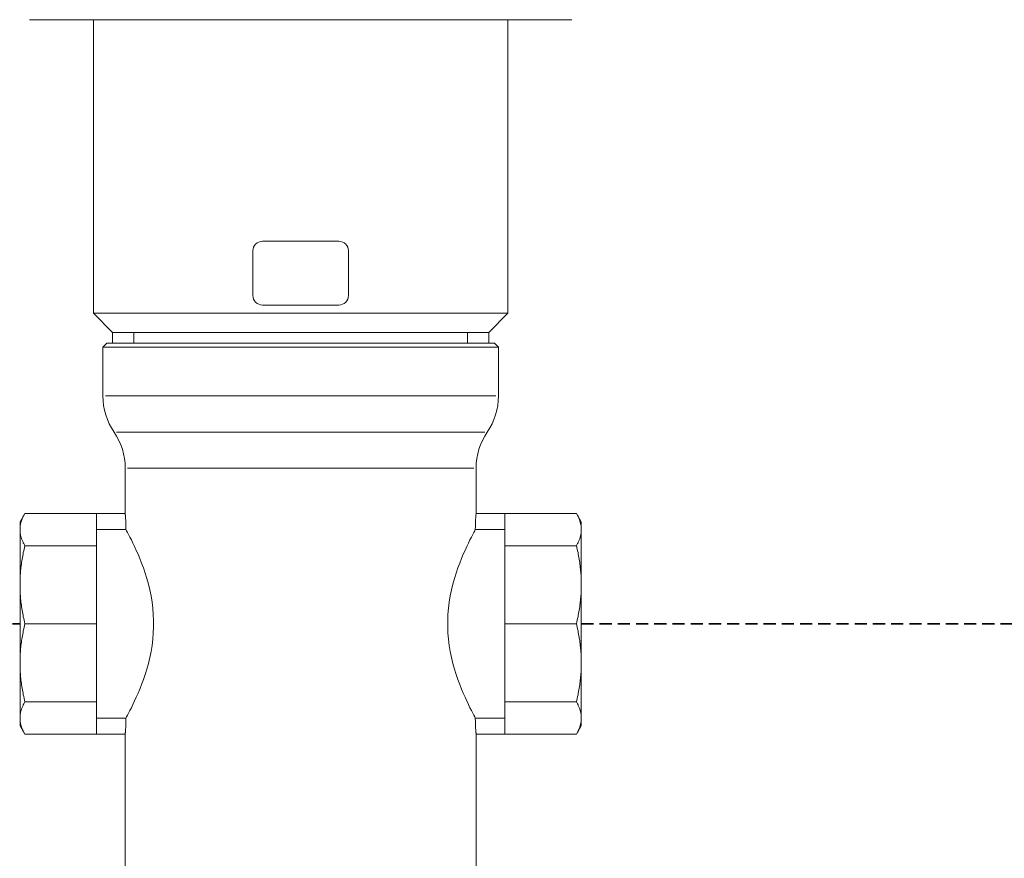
# Model space of a CAD drawing. Header units: millimetres. Extents: x 60394 to 199354, y 20895 to 166073.
# Tile 111 of 256: x 95267 to 95421, y 27152 to 27283. Entities that reach past the tile are written whole.
import ezdxf

# ---------------------------------------------------------------- set-up
doc = ezdxf.new("R2010")
doc.units = ezdxf.units.MM
doc.linetypes.add('VERDECKT', pattern=[9.525, 6.35, -3.175])
for name, color, linetype, lineweight in [('UT_KOTY - DIMENZE', 7, 'Continuous', 5), ('UT_SCHÉMA_ZPÁTEČKA', 172, 'VERDECKT', 35), ('UT_ZARIZENI - ARMATURY', 6, 'Continuous', 5)]:
    doc.layers.add(name, color=color, linetype=linetype, lineweight=lineweight)
doc.styles.add('ISOCP 2.5', font='isocp.shx', dxfattribs={"width": 0.6, "height": 2.5})

msp = doc.modelspace()

# ---------------------------------------------------------------- linework, layer by layer
at = {"layer": 'UT_SCHÉMA_ZPÁTEČKA', "ltscale": 0.3}
for p, q in [((94722.63, 27188.64), (95266.71, 27188.64)), ((95354.71, 27188.64), (95816.71, 27188.64))]:
    msp.add_line(p, q, dxfattribs=at)
at = {"layer": 'UT_ZARIZENI - ARMATURY'}
for p, q in [((95280.67, 27283.39), (95268.21, 27283.39)), ((95278.21, 27237.34), (95278.21, 27283.39)), ((95342.81, 27283.39), (95278.61, 27283.39)), ((95280.67, 27283.39), (95310.72, 27283.39)), ((95310.72, 27283.39), (95340.77, 27283.39)), ((95353.21, 27283.39), (95340.77, 27283.39)), ((95343.21, 27237.34), (95343.21, 27283.39)), ((95304.71, 27248.64), (95310.71, 27248.64)), ((95310.71, 27248.64), (95316.71, 27248.64)), ((95303.21, 27240.14), (95303.21, 27247.14)), ((95318.21, 27240.14), (95318.21, 27247.14)), ((95343.21, 27237.34), (95278.21, 27237.34)), ((95281.21, 27234.34), (95278.21, 27237.34)), ((95304.71, 27238.64), (95310.71, 27238.64)), ((95310.71, 27238.64), (95316.71, 27238.64)), ((95340.21, 27234.34), (95343.21, 27237.34)), ((95340.21, 27234.34), (95281.21, 27234.34)), ((95281.21, 27232.64), (95281.21, 27234.34)), ((95340.21, 27234.34), (95281.21, 27234.34)), ((95284.54, 27234.34), (95284.54, 27232.64)), ((95336.88, 27232.64), (95336.88, 27234.34)), ((95340.21, 27232.64), (95340.21, 27234.34)), ((95280.31, 27232.64), (95279.71, 27232.04)), ((95341.11, 27232.64), (95280.31, 27232.64)), ((95341.11, 27232.64), (95341.71, 27232.04)), ((95341.71, 27232.04), (95279.71, 27232.04)), ((95279.71, 27224.37), (95279.71, 27232.04)), ((95341.71, 27224.37), (95341.71, 27232.04)), ((95341.33, 27224.37), (95280.09, 27224.37)), ((95281.82, 27218.72), (95339.6, 27218.72)), ((95283.21, 27205.94), (95283.21, 27213.06)), ((95283.55, 27213.06), (95337.87, 27213.06)), ((95338.21, 27205.94), (95338.21, 27213.06)), ((95266.71, 27204.64), (95267.47, 27205.96)), ((95266.92, 27204.76), (95266.96, 27204.87)), ((95266.96, 27204.87), (95267, 27204.97)), ((95267, 27204.97), (95267.04, 27205.08)), ((95267.04, 27205.08), (95267.08, 27205.19)), ((95267.08, 27205.19), (95267.13, 27205.29)), ((95267.13, 27205.29), (95267.18, 27205.4)), ((95267.18, 27205.4), (95267.23, 27205.51)), ((95267.23, 27205.51), (95267.29, 27205.62)), ((95267.29, 27205.62), (95267.34, 27205.73)), ((95267.34, 27205.73), (95267.4, 27205.85)), ((95267.4, 27205.85), (95267.47, 27205.96)), ((95267.47, 27205.96), (95278.71, 27205.96)), ((95278.71, 27205.96), (95278.71, 27205.94)), ((95278.71, 27205.94), (95278.71, 27205.24)), ((95278.71, 27205.94), (95283.21, 27205.94)), ((95278.71, 27205.24), (95278.71, 27200.89)), ((95283.21, 27205.94), (95283.21, 27205.94)), ((95283.21, 27205.94), (95283.21, 27205.92)), ((95283.21, 27205.92), (95283.21, 27205.9)), ((95283.21, 27205.9), (95283.22, 27205.86)), ((95283.22, 27205.86), (95283.22, 27205.81)), ((95283.22, 27205.81), (95283.22, 27205.75)), ((95283.22, 27205.75), (95283.23, 27205.68)), ((95283.23, 27205.68), (95283.24, 27205.6)), ((95283.24, 27205.6), (95283.24, 27205.52)), ((95283.24, 27205.52), (95283.25, 27205.42)), ((95283.25, 27205.42), (95283.26, 27205.32)), ((95283.26, 27205.32), (95283.26, 27205.21)), ((95283.26, 27205.21), (95283.27, 27205.09)), ((95283.27, 27205.09), (95283.28, 27204.97)), ((95283.28, 27204.97), (95283.29, 27204.84)), ((95283.29, 27204.84), (95283.29, 27204.7)), ((95338.12, 27204.7), (95338.13, 27204.84)), ((95338.13, 27204.84), (95338.14, 27204.97)), ((95338.14, 27205.09), (95338.15, 27205.21)), ((95338.14, 27204.97), (95338.14, 27205.09)), ((95338.15, 27205.21), (95338.16, 27205.32)), ((95338.16, 27205.32), (95338.17, 27205.42)), ((95338.17, 27205.52), (95338.18, 27205.6)), ((95338.17, 27205.42), (95338.17, 27205.52)), ((95338.18, 27205.6), (95338.19, 27205.68)), ((95338.19, 27205.75), (95338.2, 27205.81)), ((95338.19, 27205.68), (95338.19, 27205.75)), ((95338.2, 27205.9), (95338.21, 27205.92)), ((95338.2, 27205.86), (95338.2, 27205.9)), ((95338.2, 27205.81), (95338.2, 27205.86)), ((95338.21, 27205.94), (95342.71, 27205.94)), ((95338.21, 27205.92), (95338.21, 27205.94)), ((95338.21, 27205.94), (95338.21, 27205.94)), ((95353.95, 27205.96), (95342.71, 27205.96)), ((95342.71, 27205.96), (95342.71, 27205.94)), ((95342.71, 27205.24), (95342.71, 27205.94)), ((95342.71, 27205.24), (95342.71, 27200.89)), ((95354.71, 27204.64), (95353.95, 27205.96)), ((95354.01, 27205.85), (95353.95, 27205.96)), ((95354.07, 27205.73), (95354.01, 27205.85)), ((95354.13, 27205.62), (95354.07, 27205.73)), ((95354.19, 27205.51), (95354.13, 27205.62)), ((95354.24, 27205.4), (95354.19, 27205.51)), ((95354.29, 27205.29), (95354.24, 27205.4)), ((95354.33, 27205.19), (95354.29, 27205.29)), ((95354.38, 27205.08), (95354.33, 27205.19)), ((95354.42, 27204.97), (95354.38, 27205.08)), ((95354.46, 27204.87), (95354.42, 27204.97)), ((95354.49, 27204.76), (95354.46, 27204.87)), ((95266.71, 27204.64), (95266.71, 27203.42)), ((95266.71, 27203.63), (95266.72, 27203.73)), ((95266.71, 27203.53), (95266.71, 27203.63)), ((95266.71, 27203.42), (95266.71, 27203.53)), ((95266.71, 27203.42), (95266.71, 27194.77)), ((95266.71, 27203.32), (95266.71, 27203.42)), ((95266.71, 27203.22), (95266.71, 27203.32)), ((95266.72, 27203.73), (95266.73, 27203.83)), ((95266.73, 27203.83), (95266.74, 27203.93)), ((95266.74, 27203.93), (95266.75, 27204.04)), ((95266.75, 27204.04), (95266.77, 27204.14)), ((95266.77, 27204.14), (95266.79, 27204.24)), ((95266.79, 27204.24), (95266.81, 27204.34)), ((95266.81, 27204.34), (95266.84, 27204.45)), ((95266.84, 27204.45), (95266.86, 27204.55)), ((95266.86, 27204.55), (95266.89, 27204.65)), ((95266.89, 27204.65), (95266.92, 27204.76)), ((95283.32, 27203.43), (95278.71, 27203.43)), ((95283.09, 27203.44), (95278.94, 27203.44)), ((95283.29, 27204.7), (95283.3, 27204.55)), ((95283.3, 27204.55), (95283.31, 27204.4)), ((95283.31, 27204.4), (95283.31, 27204.24)), ((95283.31, 27204.24), (95283.31, 27204.08)), ((95283.31, 27204.08), (95283.32, 27203.92)), ((95283.32, 27203.92), (95283.32, 27203.76)), ((95283.32, 27203.76), (95283.32, 27203.6)), ((95283.32, 27203.6), (95283.32, 27203.44)), ((95283.32, 27203.44), (95283.32, 27203.43)), ((95283.32, 27203.43), (95283.43, 27203.23)), ((95337.99, 27203.23), (95338.09, 27203.43)), ((95338.09, 27203.6), (95338.1, 27203.76)), ((95338.09, 27203.44), (95338.09, 27203.6)), ((95338.09, 27203.43), (95338.09, 27203.44)), ((95342.71, 27203.43), (95338.09, 27203.43)), ((95338.1, 27204.08), (95338.11, 27204.24)), ((95338.1, 27203.92), (95338.1, 27204.08)), ((95338.1, 27203.76), (95338.1, 27203.92)), ((95338.11, 27204.4), (95338.12, 27204.55)), ((95338.11, 27204.24), (95338.11, 27204.4)), ((95338.12, 27204.55), (95338.12, 27204.7)), ((95342.48, 27203.44), (95338.32, 27203.44)), ((95354.52, 27204.65), (95354.49, 27204.76)), ((95354.55, 27204.55), (95354.52, 27204.65)), ((95354.58, 27204.45), (95354.55, 27204.55)), ((95354.6, 27204.34), (95354.58, 27204.45)), ((95354.63, 27204.24), (95354.6, 27204.34)), ((95354.65, 27204.14), (95354.63, 27204.24)), ((95354.66, 27204.04), (95354.65, 27204.14)), ((95354.68, 27203.93), (95354.66, 27204.04)), ((95354.69, 27203.83), (95354.68, 27203.93)), ((95354.7, 27203.73), (95354.69, 27203.83)), ((95354.7, 27203.63), (95354.7, 27203.73)), ((95354.71, 27203.53), (95354.7, 27203.63)), ((95354.7, 27203.22), (95354.71, 27203.32)), ((95354.71, 27203.42), (95354.71, 27204.64)), ((95354.71, 27203.42), (95354.71, 27203.53)), ((95354.71, 27194.77), (95354.71, 27203.42)), ((95354.71, 27203.32), (95354.71, 27203.42)), ((95266.72, 27203.12), (95266.71, 27203.22)), ((95266.73, 27203.02), (95266.72, 27203.12)), ((95266.74, 27202.92), (95266.73, 27203.02)), ((95266.75, 27202.81), (95266.74, 27202.92)), ((95266.77, 27202.71), (95266.75, 27202.81)), ((95266.79, 27202.61), (95266.77, 27202.71)), ((95266.81, 27202.51), (95266.79, 27202.61)), ((95266.84, 27202.4), (95266.81, 27202.51)), ((95266.86, 27202.3), (95266.84, 27202.4)), ((95266.89, 27202.19), (95266.86, 27202.3)), ((95266.92, 27202.09), (95266.89, 27202.19)), ((95266.96, 27201.98), (95266.92, 27202.09)), ((95267, 27201.88), (95266.96, 27201.98)), ((95267.04, 27201.77), (95267, 27201.88)), ((95267.08, 27201.66), (95267.04, 27201.77)), ((95283.43, 27203.23), (95283.57, 27202.97)), ((95283.57, 27202.97), (95283.74, 27202.64)), ((95283.74, 27202.64), (95283.94, 27202.25)), ((95283.94, 27202.25), (95284.17, 27201.8)), ((95284.17, 27201.8), (95284.41, 27201.3)), ((95337, 27201.3), (95337.25, 27201.8)), ((95337.25, 27201.8), (95337.47, 27202.25)), ((95337.47, 27202.25), (95337.68, 27202.64)), ((95337.68, 27202.64), (95337.85, 27202.97)), ((95337.85, 27202.97), (95337.99, 27203.23)), ((95354.33, 27201.66), (95354.38, 27201.77)), ((95354.38, 27201.77), (95354.42, 27201.88)), ((95354.42, 27201.88), (95354.46, 27201.98)), ((95354.46, 27201.98), (95354.49, 27202.09)), ((95354.49, 27202.09), (95354.52, 27202.19)), ((95354.52, 27202.19), (95354.55, 27202.3)), ((95354.55, 27202.3), (95354.58, 27202.4)), ((95354.58, 27202.4), (95354.6, 27202.51)), ((95354.6, 27202.51), (95354.63, 27202.61)), ((95354.63, 27202.61), (95354.65, 27202.71)), ((95354.65, 27202.71), (95354.66, 27202.81)), ((95354.66, 27202.81), (95354.68, 27202.92)), ((95354.68, 27202.92), (95354.69, 27203.02)), ((95354.69, 27203.02), (95354.7, 27203.12)), ((95354.7, 27203.12), (95354.7, 27203.22)), ((95267.13, 27201.56), (95267.08, 27201.66)), ((95267.18, 27201.45), (95267.13, 27201.56)), ((95267.23, 27201.34), (95267.18, 27201.45)), ((95267.29, 27201.23), (95267.23, 27201.34)), ((95267.34, 27201.12), (95267.29, 27201.23)), ((95267.29, 27200.07), (95267.34, 27200.34)), ((95267.4, 27201), (95267.34, 27201.12)), ((95267.34, 27200.34), (95267.4, 27200.61)), ((95267.47, 27200.89), (95267.4, 27201)), ((95267.4, 27200.61), (95267.47, 27200.89)), ((95267.47, 27200.89), (95278.71, 27200.89)), ((95278.71, 27200.89), (95278.71, 27188.64)), ((95284.41, 27201.3), (95284.67, 27200.75)), ((95284.67, 27200.75), (95284.94, 27200.16)), ((95284.94, 27200.16), (95285.21, 27199.54)), ((95336.2, 27199.54), (95336.48, 27200.16)), ((95336.48, 27200.16), (95336.74, 27200.75)), ((95336.74, 27200.75), (95337, 27201.3)), ((95353.95, 27200.89), (95342.71, 27200.89)), ((95342.71, 27200.89), (95342.71, 27188.64)), ((95353.95, 27200.89), (95354.01, 27201)), ((95353.95, 27200.89), (95354.01, 27200.61)), ((95354.01, 27201), (95354.07, 27201.12)), ((95354.01, 27200.61), (95354.07, 27200.34)), ((95354.07, 27201.12), (95354.13, 27201.23)), ((95354.07, 27200.34), (95354.13, 27200.07)), ((95354.13, 27201.23), (95354.19, 27201.34)), ((95354.19, 27201.34), (95354.24, 27201.45)), ((95354.24, 27201.45), (95354.29, 27201.56)), ((95354.29, 27201.56), (95354.33, 27201.66)), ((95267, 27198.5), (95267.04, 27198.76)), ((95267.04, 27198.76), (95267.08, 27199.02)), ((95267.08, 27199.02), (95267.13, 27199.28)), ((95267.13, 27199.28), (95267.18, 27199.54)), ((95267.18, 27199.54), (95267.23, 27199.8)), ((95267.23, 27199.8), (95267.29, 27200.07)), ((95285.21, 27199.54), (95285.49, 27198.88)), ((95285.49, 27198.88), (95285.77, 27198.17)), ((95335.65, 27198.17), (95335.93, 27198.88)), ((95335.93, 27198.88), (95336.2, 27199.54)), ((95354.13, 27200.07), (95354.19, 27199.8)), ((95354.19, 27199.8), (95354.24, 27199.54)), ((95354.24, 27199.54), (95354.29, 27199.28)), ((95354.29, 27199.28), (95354.33, 27199.02)), ((95354.33, 27199.02), (95354.38, 27198.76)), ((95354.38, 27198.76), (95354.42, 27198.5)), ((95266.81, 27196.98), (95266.84, 27197.23)), ((95266.84, 27197.23), (95266.86, 27197.48)), ((95266.86, 27197.48), (95266.89, 27197.74)), ((95266.89, 27197.74), (95266.92, 27197.99)), ((95266.92, 27197.99), (95266.96, 27198.24)), ((95266.96, 27198.24), (95267, 27198.5)), ((95285.77, 27198.17), (95286.05, 27197.41)), ((95286.05, 27197.41), (95286.32, 27196.6)), ((95335.09, 27196.6), (95335.37, 27197.41)), ((95335.37, 27197.41), (95335.65, 27198.17)), ((95354.42, 27198.5), (95354.46, 27198.24)), ((95354.46, 27198.24), (95354.49, 27197.99)), ((95354.49, 27197.99), (95354.52, 27197.74)), ((95354.52, 27197.74), (95354.55, 27197.48)), ((95354.55, 27197.48), (95354.58, 27197.23)), ((95354.58, 27197.23), (95354.6, 27196.98)), ((95266.72, 27195.5), (95266.73, 27195.75)), ((95266.73, 27195.75), (95266.74, 27195.99)), ((95266.74, 27195.99), (95266.75, 27196.24)), ((95266.75, 27196.24), (95266.77, 27196.49)), ((95266.77, 27196.49), (95266.79, 27196.73)), ((95266.79, 27196.73), (95266.81, 27196.98)), ((95286.32, 27196.6), (95286.59, 27195.75)), ((95286.59, 27195.75), (95286.83, 27194.87)), ((95334.58, 27194.87), (95334.83, 27195.75)), ((95334.83, 27195.75), (95335.09, 27196.6)), ((95354.6, 27196.98), (95354.63, 27196.73)), ((95354.63, 27196.73), (95354.65, 27196.49)), ((95354.65, 27196.49), (95354.66, 27196.24)), ((95354.66, 27196.24), (95354.68, 27195.99)), ((95354.68, 27195.99), (95354.69, 27195.75)), ((95354.69, 27195.75), (95354.7, 27195.5)), ((95266.71, 27195.26), (95266.72, 27195.5)), ((95266.71, 27195.01), (95266.71, 27195.26)), ((95266.71, 27194.77), (95266.71, 27195.01)), ((95266.71, 27194.77), (95266.71, 27182.52)), ((95266.71, 27194.52), (95266.71, 27194.77)), ((95266.71, 27194.28), (95266.71, 27194.52)), ((95266.72, 27194.03), (95266.71, 27194.28)), ((95266.73, 27193.78), (95266.72, 27194.03)), ((95286.83, 27194.87), (95287.06, 27193.95)), ((95334.36, 27193.95), (95334.58, 27194.87)), ((95354.7, 27194.03), (95354.69, 27193.78)), ((95354.7, 27195.5), (95354.7, 27195.26)), ((95354.7, 27195.26), (95354.71, 27195.01)), ((95354.71, 27194.52), (95354.7, 27194.28)), ((95354.7, 27194.28), (95354.7, 27194.03)), ((95354.71, 27195.01), (95354.71, 27194.77)), ((95354.71, 27182.52), (95354.71, 27194.77)), ((95354.71, 27194.77), (95354.71, 27194.52)), ((95266.74, 27193.54), (95266.73, 27193.78)), ((95266.75, 27193.29), (95266.74, 27193.54)), ((95266.77, 27193.04), (95266.75, 27193.29)), ((95266.79, 27192.8), (95266.77, 27193.04)), ((95266.81, 27192.55), (95266.79, 27192.8)), ((95266.84, 27192.3), (95266.81, 27192.55)), ((95287.06, 27193.95), (95287.25, 27193.01)), ((95287.25, 27193.01), (95287.41, 27192.05)), ((95334.01, 27192.05), (95334.17, 27193.01)), ((95334.17, 27193.01), (95334.36, 27193.95)), ((95354.6, 27192.55), (95354.58, 27192.3)), ((95354.63, 27192.8), (95354.6, 27192.55)), ((95354.65, 27193.04), (95354.63, 27192.8)), ((95354.66, 27193.29), (95354.65, 27193.04)), ((95354.68, 27193.54), (95354.66, 27193.29)), ((95354.69, 27193.78), (95354.68, 27193.54)), ((95266.86, 27192.05), (95266.84, 27192.3)), ((95266.89, 27191.8), (95266.86, 27192.05)), ((95266.92, 27191.54), (95266.89, 27191.8)), ((95266.96, 27191.29), (95266.92, 27191.54)), ((95267, 27191.03), (95266.96, 27191.29)), ((95267.04, 27190.77), (95267, 27191.03)), ((95287.41, 27192.05), (95287.53, 27191.08)), ((95287.53, 27191.08), (95287.61, 27190.1)), ((95333.8, 27190.1), (95333.89, 27191.08)), ((95333.89, 27191.08), (95334.01, 27192.05)), ((95354.42, 27191.03), (95354.38, 27190.77)), ((95354.46, 27191.29), (95354.42, 27191.03)), ((95354.49, 27191.54), (95354.46, 27191.29)), ((95354.52, 27191.8), (95354.49, 27191.54)), ((95354.55, 27192.05), (95354.52, 27191.8)), ((95354.58, 27192.3), (95354.55, 27192.05)), ((95267.08, 27190.52), (95267.04, 27190.77)), ((95267.13, 27190.25), (95267.08, 27190.52)), ((95267.18, 27189.99), (95267.13, 27190.25)), ((95267.23, 27189.73), (95267.18, 27189.99)), ((95267.29, 27189.46), (95267.23, 27189.73)), ((95267.34, 27189.19), (95267.29, 27189.46)), ((95287.61, 27190.1), (95287.65, 27189.13)), ((95333.76, 27189.13), (95333.8, 27190.1)), ((95354.13, 27189.46), (95354.07, 27189.19)), ((95354.19, 27189.73), (95354.13, 27189.46)), ((95354.24, 27189.99), (95354.19, 27189.73)), ((95354.29, 27190.25), (95354.24, 27189.99)), ((95354.33, 27190.52), (95354.29, 27190.25)), ((95354.38, 27190.77), (95354.33, 27190.52)), ((95267.23, 27187.56), (95267.29, 27187.83)), ((95267.29, 27187.83), (95267.34, 27188.1)), ((95267.4, 27188.92), (95267.34, 27189.19)), ((95267.34, 27188.1), (95267.4, 27188.37)), ((95267.47, 27188.64), (95267.4, 27188.92)), ((95267.4, 27188.37), (95267.47, 27188.64)), ((95267.47, 27188.64), (95278.71, 27188.64)), ((95278.71, 27188.64), (95278.71, 27176.4)), ((95287.65, 27188.16), (95287.61, 27187.19)), ((95287.65, 27189.13), (95287.65, 27188.16)), ((95333.76, 27188.16), (95333.76, 27189.13)), ((95333.8, 27187.19), (95333.76, 27188.16)), ((95353.95, 27188.64), (95342.71, 27188.64)), ((95342.71, 27188.64), (95342.71, 27176.4)), ((95354.01, 27188.92), (95353.95, 27188.64)), ((95354.01, 27188.37), (95353.95, 27188.64)), ((95354.07, 27189.19), (95354.01, 27188.92)), ((95354.07, 27188.1), (95354.01, 27188.37)), ((95354.13, 27187.83), (95354.07, 27188.1)), ((95354.19, 27187.56), (95354.13, 27187.83)), ((95267, 27186.25), (95267.04, 27186.51)), ((95267.04, 27186.51), (95267.08, 27186.77)), ((95267.08, 27186.77), (95267.13, 27187.03)), ((95267.13, 27187.03), (95267.18, 27187.29)), ((95267.18, 27187.29), (95267.23, 27187.56)), ((95287.61, 27187.19), (95287.53, 27186.21)), ((95333.89, 27186.21), (95333.8, 27187.19)), ((95354.24, 27187.29), (95354.19, 27187.56)), ((95354.29, 27187.03), (95354.24, 27187.29)), ((95354.33, 27186.77), (95354.29, 27187.03)), ((95354.38, 27186.51), (95354.33, 27186.77)), ((95354.42, 27186.25), (95354.38, 27186.51)), ((95266.79, 27184.49), (95266.81, 27184.74)), ((95266.81, 27184.74), (95266.84, 27184.99)), ((95266.84, 27184.99), (95266.86, 27185.24)), ((95266.86, 27185.24), (95266.89, 27185.49)), ((95266.89, 27185.49), (95266.92, 27185.74)), ((95266.92, 27185.74), (95266.96, 27186)), ((95266.96, 27186), (95267, 27186.25)), ((95287.41, 27185.23), (95287.25, 27184.27)), ((95287.53, 27186.21), (95287.41, 27185.23)), ((95334.01, 27185.23), (95333.89, 27186.21)), ((95334.17, 27184.27), (95334.01, 27185.23)), ((95354.46, 27186), (95354.42, 27186.25)), ((95354.49, 27185.74), (95354.46, 27186)), ((95354.52, 27185.49), (95354.49, 27185.74)), ((95354.55, 27185.24), (95354.52, 27185.49)), ((95354.58, 27184.99), (95354.55, 27185.24)), ((95354.6, 27184.74), (95354.58, 27184.99)), ((95354.63, 27184.49), (95354.6, 27184.74)), ((95266.71, 27183.01), (95266.72, 27183.26)), ((95266.72, 27183.26), (95266.73, 27183.5)), ((95266.73, 27183.5), (95266.74, 27183.75)), ((95266.74, 27183.75), (95266.75, 27183.99)), ((95266.75, 27183.99), (95266.77, 27184.24)), ((95266.77, 27184.24), (95266.79, 27184.49)), ((95287.06, 27183.33), (95286.83, 27182.42)), ((95287.25, 27184.27), (95287.06, 27183.33)), ((95334.36, 27183.33), (95334.17, 27184.27)), ((95334.58, 27182.42), (95334.36, 27183.33)), ((95354.65, 27184.24), (95354.63, 27184.49)), ((95354.66, 27183.99), (95354.65, 27184.24)), ((95354.68, 27183.75), (95354.66, 27183.99)), ((95354.69, 27183.5), (95354.68, 27183.75)), ((95354.7, 27183.26), (95354.69, 27183.5)), ((95354.7, 27183.01), (95354.7, 27183.26)), ((95266.71, 27182.76), (95266.71, 27183.01)), ((95266.71, 27182.52), (95266.71, 27182.76)), ((95266.71, 27182.52), (95266.71, 27173.86)), ((95266.71, 27182.52), (95266.71, 27182.27)), ((95266.71, 27182.27), (95266.71, 27182.03)), ((95266.71, 27182.03), (95266.72, 27181.78)), ((95266.72, 27181.78), (95266.73, 27181.54)), ((95286.83, 27182.42), (95286.59, 27181.53)), ((95334.83, 27181.53), (95334.58, 27182.42)), ((95354.69, 27181.54), (95354.7, 27181.78)), ((95354.71, 27182.76), (95354.7, 27183.01)), ((95354.7, 27182.03), (95354.71, 27182.27)), ((95354.7, 27181.78), (95354.7, 27182.03)), ((95354.71, 27182.52), (95354.71, 27182.76)), ((95354.71, 27173.86), (95354.71, 27182.52)), ((95354.71, 27182.27), (95354.71, 27182.52)), ((95266.73, 27181.54), (95266.74, 27181.29)), ((95266.74, 27181.29), (95266.75, 27181.05)), ((95266.75, 27181.05), (95266.77, 27180.8)), ((95266.77, 27180.8), (95266.79, 27180.55)), ((95266.79, 27180.55), (95266.81, 27180.3)), ((95266.81, 27180.3), (95266.84, 27180.05)), ((95286.32, 27180.68), (95286.05, 27179.88)), ((95286.59, 27181.53), (95286.32, 27180.68)), ((95335.09, 27180.68), (95334.83, 27181.53)), ((95335.37, 27179.88), (95335.09, 27180.68)), ((95354.58, 27180.05), (95354.6, 27180.3)), ((95354.6, 27180.3), (95354.63, 27180.55)), ((95354.63, 27180.55), (95354.65, 27180.8)), ((95354.65, 27180.8), (95354.66, 27181.05)), ((95354.66, 27181.05), (95354.68, 27181.29)), ((95354.68, 27181.29), (95354.69, 27181.54)), ((95266.84, 27180.05), (95266.86, 27179.8)), ((95266.86, 27179.8), (95266.89, 27179.55)), ((95266.89, 27179.55), (95266.92, 27179.3)), ((95266.92, 27179.3), (95266.96, 27179.04)), ((95266.96, 27179.04), (95267, 27178.79)), ((95267, 27178.79), (95267.04, 27178.53)), ((95285.77, 27179.12), (95285.49, 27178.41)), ((95286.05, 27179.88), (95285.77, 27179.12)), ((95335.65, 27179.12), (95335.37, 27179.88)), ((95335.93, 27178.41), (95335.65, 27179.12)), ((95354.38, 27178.53), (95354.42, 27178.79)), ((95354.42, 27178.79), (95354.46, 27179.04)), ((95354.46, 27179.04), (95354.49, 27179.3)), ((95354.49, 27179.3), (95354.52, 27179.55)), ((95354.52, 27179.55), (95354.55, 27179.8)), ((95354.55, 27179.8), (95354.58, 27180.05)), ((95267.04, 27178.53), (95267.08, 27178.27)), ((95267.08, 27178.27), (95267.13, 27178.01)), ((95267.13, 27178.01), (95267.18, 27177.75)), ((95267.18, 27177.75), (95267.23, 27177.48)), ((95267.23, 27177.48), (95267.29, 27177.21)), ((95267.29, 27177.21), (95267.34, 27176.94)), ((95284.94, 27177.12), (95284.67, 27176.53)), ((95285.21, 27177.75), (95284.94, 27177.12)), ((95285.49, 27178.41), (95285.21, 27177.75)), ((95336.2, 27177.75), (95335.93, 27178.41)), ((95336.48, 27177.12), (95336.2, 27177.75)), ((95336.74, 27176.53), (95336.48, 27177.12)), ((95354.07, 27176.94), (95354.13, 27177.21)), ((95354.13, 27177.21), (95354.19, 27177.48)), ((95354.19, 27177.48), (95354.24, 27177.75)), ((95354.24, 27177.75), (95354.29, 27178.01)), ((95354.29, 27178.01), (95354.33, 27178.27)), ((95354.33, 27178.27), (95354.38, 27178.53)), ((95267, 27175.41), (95267.04, 27175.51)), ((95267.04, 27175.51), (95267.08, 27175.62)), ((95267.08, 27175.62), (95267.13, 27175.73)), ((95267.13, 27175.73), (95267.18, 27175.84)), ((95267.18, 27175.84), (95267.23, 27175.95)), ((95267.23, 27175.95), (95267.29, 27176.06)), ((95267.29, 27176.06), (95267.34, 27176.17)), ((95267.34, 27176.94), (95267.4, 27176.67)), ((95267.34, 27176.17), (95267.4, 27176.28)), ((95267.4, 27176.67), (95267.47, 27176.4)), ((95267.4, 27176.28), (95267.47, 27176.4)), ((95267.47, 27176.4), (95278.71, 27176.4)), ((95278.71, 27176.4), (95278.71, 27172.04)), ((95284.17, 27175.48), (95283.94, 27175.03)), ((95284.41, 27175.98), (95284.17, 27175.48)), ((95284.67, 27176.53), (95284.41, 27175.98)), ((95337, 27175.98), (95336.74, 27176.53)), ((95337.25, 27175.48), (95337, 27175.98)), ((95337.47, 27175.03), (95337.25, 27175.48)), ((95353.95, 27176.4), (95342.71, 27176.4)), ((95342.71, 27176.4), (95342.71, 27172.04)), ((95353.95, 27176.4), (95354.01, 27176.67)), ((95354.01, 27176.28), (95353.95, 27176.4)), ((95354.01, 27176.67), (95354.07, 27176.94)), ((95354.07, 27176.17), (95354.01, 27176.28)), ((95354.13, 27176.06), (95354.07, 27176.17)), ((95354.19, 27175.95), (95354.13, 27176.06)), ((95354.24, 27175.84), (95354.19, 27175.95)), ((95354.29, 27175.73), (95354.24, 27175.84)), ((95354.33, 27175.62), (95354.29, 27175.73)), ((95354.38, 27175.51), (95354.33, 27175.62)), ((95354.42, 27175.41), (95354.38, 27175.51)), ((95266.71, 27174.06), (95266.72, 27174.17)), ((95266.71, 27173.96), (95266.71, 27174.06)), ((95266.71, 27173.86), (95266.71, 27173.96)), ((95266.72, 27174.17), (95266.73, 27174.27)), ((95266.73, 27174.27), (95266.74, 27174.37)), ((95266.74, 27174.37), (95266.75, 27174.47)), ((95266.75, 27174.47), (95266.77, 27174.57)), ((95266.77, 27174.57), (95266.79, 27174.68)), ((95266.79, 27174.68), (95266.81, 27174.78)), ((95266.81, 27174.78), (95266.84, 27174.88)), ((95266.84, 27174.88), (95266.86, 27174.99)), ((95266.86, 27174.99), (95266.89, 27175.09)), ((95266.89, 27175.09), (95266.92, 27175.2)), ((95266.92, 27175.2), (95266.96, 27175.3)), ((95266.96, 27175.3), (95267, 27175.41)), ((95283.43, 27174.05), (95283.32, 27173.85)), ((95283.57, 27174.32), (95283.43, 27174.05)), ((95283.74, 27174.64), (95283.57, 27174.32)), ((95283.94, 27175.03), (95283.74, 27174.64)), ((95337.68, 27174.64), (95337.47, 27175.03)), ((95337.85, 27174.32), (95337.68, 27174.64)), ((95337.99, 27174.05), (95337.85, 27174.32)), ((95338.09, 27173.85), (95337.99, 27174.05)), ((95354.46, 27175.3), (95354.42, 27175.41)), ((95354.49, 27175.2), (95354.46, 27175.3)), ((95354.52, 27175.09), (95354.49, 27175.2)), ((95354.55, 27174.99), (95354.52, 27175.09)), ((95354.58, 27174.88), (95354.55, 27174.99)), ((95354.6, 27174.78), (95354.58, 27174.88)), ((95354.63, 27174.68), (95354.6, 27174.78)), ((95354.65, 27174.57), (95354.63, 27174.68)), ((95354.66, 27174.47), (95354.65, 27174.57)), ((95354.68, 27174.37), (95354.66, 27174.47)), ((95354.69, 27174.27), (95354.68, 27174.37)), ((95354.7, 27174.17), (95354.69, 27174.27)), ((95354.7, 27174.06), (95354.7, 27174.17)), ((95354.71, 27173.96), (95354.7, 27174.06)), ((95354.71, 27173.86), (95354.71, 27173.96)), ((95266.71, 27173.86), (95266.71, 27172.64)), ((95266.71, 27173.76), (95266.71, 27173.86)), ((95266.71, 27173.66), (95266.71, 27173.76)), ((95266.72, 27173.56), (95266.71, 27173.66)), ((95266.71, 27172.64), (95267.47, 27171.32)), ((95266.73, 27173.45), (95266.72, 27173.56)), ((95266.74, 27173.35), (95266.73, 27173.45)), ((95266.75, 27173.25), (95266.74, 27173.35)), ((95266.77, 27173.15), (95266.75, 27173.25)), ((95266.79, 27173.05), (95266.77, 27173.15)), ((95266.81, 27172.94), (95266.79, 27173.05)), ((95266.84, 27172.84), (95266.81, 27172.94)), ((95266.86, 27172.73), (95266.84, 27172.84)), ((95266.89, 27172.63), (95266.86, 27172.73)), ((95266.92, 27172.53), (95266.89, 27172.63)), ((95266.96, 27172.42), (95266.92, 27172.53)), ((95267, 27172.31), (95266.96, 27172.42)), ((95278.71, 27173.85), (95283.32, 27173.85)), ((95278.94, 27173.84), (95283.09, 27173.84)), ((95283.29, 27172.45), (95283.28, 27172.32)), ((95283.3, 27172.73), (95283.29, 27172.59)), ((95283.29, 27172.59), (95283.29, 27172.45)), ((95283.31, 27172.89), (95283.3, 27172.73)), ((95283.32, 27173.36), (95283.31, 27173.2)), ((95283.31, 27173.2), (95283.31, 27173.04)), ((95283.31, 27173.04), (95283.31, 27172.89)), ((95283.32, 27173.85), (95283.32, 27173.84)), ((95283.32, 27173.84), (95283.32, 27173.68)), ((95283.32, 27173.68), (95283.32, 27173.52)), ((95283.32, 27173.52), (95283.32, 27173.36)), ((95338.09, 27173.84), (95338.09, 27173.85)), ((95338.09, 27173.85), (95342.71, 27173.85)), ((95338.09, 27173.68), (95338.09, 27173.84)), ((95338.1, 27173.52), (95338.09, 27173.68)), ((95338.1, 27173.36), (95338.1, 27173.52)), ((95338.1, 27173.2), (95338.1, 27173.36)), ((95338.11, 27173.04), (95338.1, 27173.2)), ((95338.11, 27172.89), (95338.11, 27173.04)), ((95338.12, 27172.73), (95338.11, 27172.89)), ((95338.12, 27172.59), (95338.12, 27172.73)), ((95338.13, 27172.45), (95338.12, 27172.59)), ((95338.14, 27172.32), (95338.13, 27172.45)), ((95338.32, 27173.84), (95342.48, 27173.84)), ((95354.71, 27172.64), (95353.95, 27171.32)), ((95354.42, 27172.31), (95354.46, 27172.42)), ((95354.46, 27172.42), (95354.49, 27172.53)), ((95354.49, 27172.53), (95354.52, 27172.63)), ((95354.52, 27172.63), (95354.55, 27172.73)), ((95354.55, 27172.73), (95354.58, 27172.84)), ((95354.58, 27172.84), (95354.6, 27172.94)), ((95354.6, 27172.94), (95354.63, 27173.05)), ((95354.63, 27173.05), (95354.65, 27173.15)), ((95354.65, 27173.15), (95354.66, 27173.25)), ((95354.66, 27173.25), (95354.68, 27173.35)), ((95354.68, 27173.35), (95354.69, 27173.45)), ((95354.69, 27173.45), (95354.7, 27173.56)), ((95354.7, 27173.66), (95354.71, 27173.76)), ((95354.7, 27173.56), (95354.7, 27173.66)), ((95354.71, 27172.64), (95354.71, 27173.86)), ((95354.71, 27173.76), (95354.71, 27173.86)), ((95267.04, 27172.21), (95267, 27172.31)), ((95267.08, 27172.1), (95267.04, 27172.21)), ((95267.13, 27171.99), (95267.08, 27172.1)), ((95267.18, 27171.88), (95267.13, 27171.99)), ((95267.23, 27171.77), (95267.18, 27171.88)), ((95267.29, 27171.66), (95267.23, 27171.77)), ((95267.34, 27171.55), (95267.29, 27171.66)), ((95267.4, 27171.44), (95267.34, 27171.55)), ((95267.47, 27171.32), (95267.4, 27171.44)), ((95267.47, 27171.32), (95278.71, 27171.32)), ((95278.71, 27172.04), (95278.71, 27171.34)), ((95278.71, 27171.34), (95278.71, 27171.32)), ((95283.21, 27171.34), (95278.71, 27171.34)), ((95283.22, 27171.43), (95283.21, 27171.39)), ((95283.21, 27171.39), (95283.21, 27171.36)), ((95283.21, 27171.36), (95283.21, 27171.35)), ((95283.21, 27171.35), (95283.21, 27171.34)), ((95283.21, 27146.22), (95283.21, 27171.34)), ((95283.23, 27171.6), (95283.22, 27171.53)), ((95283.22, 27171.53), (95283.22, 27171.47)), ((95283.22, 27171.47), (95283.22, 27171.43)), ((95283.24, 27171.68), (95283.23, 27171.6)), ((95283.25, 27171.86), (95283.24, 27171.77)), ((95283.24, 27171.77), (95283.24, 27171.68)), ((95283.26, 27171.97), (95283.25, 27171.86)), ((95283.27, 27172.19), (95283.26, 27172.07)), ((95283.26, 27172.07), (95283.26, 27171.97)), ((95283.28, 27172.32), (95283.27, 27172.19)), ((95338.14, 27172.19), (95338.14, 27172.32)), ((95338.15, 27172.07), (95338.14, 27172.19)), ((95338.16, 27171.97), (95338.15, 27172.07)), ((95338.17, 27171.86), (95338.16, 27171.97)), ((95338.17, 27171.77), (95338.17, 27171.86)), ((95338.18, 27171.68), (95338.17, 27171.77)), ((95338.19, 27171.6), (95338.18, 27171.68)), ((95338.19, 27171.53), (95338.19, 27171.6)), ((95338.2, 27171.47), (95338.19, 27171.53)), ((95338.2, 27171.43), (95338.2, 27171.47)), ((95338.2, 27171.39), (95338.2, 27171.43)), ((95338.21, 27171.36), (95338.2, 27171.39)), ((95338.21, 27171.35), (95338.21, 27171.36)), ((95338.21, 27171.34), (95338.21, 27171.35)), ((95342.71, 27171.34), (95338.21, 27171.34)), ((95338.21, 27146.22), (95338.21, 27171.34)), ((95342.71, 27171.34), (95342.71, 27172.04)), ((95342.71, 27171.34), (95342.71, 27171.32)), ((95353.95, 27171.32), (95342.71, 27171.32)), ((95353.95, 27171.32), (95354.01, 27171.44)), ((95354.01, 27171.44), (95354.07, 27171.55)), ((95354.07, 27171.55), (95354.13, 27171.66)), ((95354.13, 27171.66), (95354.19, 27171.77)), ((95354.19, 27171.77), (95354.24, 27171.88)), ((95354.24, 27171.88), (95354.29, 27171.99)), ((95354.29, 27171.99), (95354.33, 27172.1)), ((95354.33, 27172.1), (95354.38, 27172.21)), ((95354.38, 27172.21), (95354.42, 27172.31))]:
    msp.add_line(p, q, dxfattribs=at)
for centre, radius, start, end in [((95276.21, 27283.39), 2, 0, 0.0824), ((95345.21, 27283.39), 2, 179.9176, 180), ((95304.71, 27247.14), 1.5, 90, 180), ((95316.71, 27247.14), 1.5, 0, 90), ((95304.71, 27240.14), 1.5, 180, 270), ((95316.71, 27240.14), 1.5, 270, 0), ((95289.71, 27224.37), 10, 180, 214.4115), ((95331.71, 27224.37), 10, 325.5885, 0), ((95273.21, 27213.06), 10, 0, 34.4115), ((95348.21, 27213.06), 10, 145.5885, 180)]:
    msp.add_arc(centre, radius, start, end, dxfattribs=at)

# ---------------------------------------------------------------- texts
at = {"layer": 'UT_KOTY - DIMENZE', "insert": (96405.68, 27177.71), "char_height": 125, "attachment_point": 3, "style": 'ISOCP 2.5'}
msp.add_mtext('PEX 32x4,7-IZ30', dxfattribs=at)

doc.saveas('drawing.dxf')
